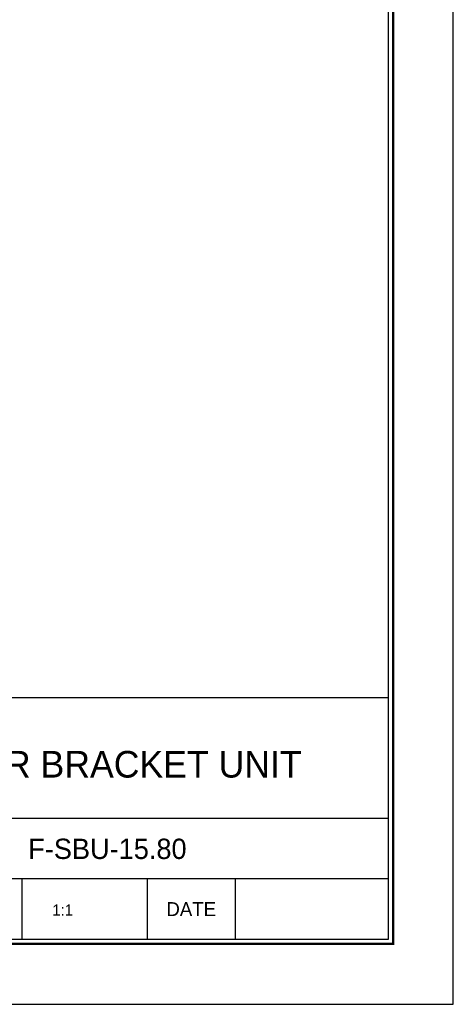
# Model space of a CAD drawing. Header units: millimetres. Extents: x 1567 to 2026, y 933 to 1258.
# Tile 2 of 2: x 1954 to 2026, y 933 to 1097. Entities that reach past the tile are written whole.
import ezdxf
from ezdxf.enums import TextEntityAlignment as Align

# ---------------------------------------------------------------- set-up
doc = ezdxf.new("R2010")
doc.units = ezdxf.units.MM
doc.layers.add('Z5', color=7, linetype='Continuous')
doc.layers.add('Z7', color=7, linetype='Continuous')

# ---------------------------------------------------------------- blocks, each defined once
blk = doc.blocks.new('란표제')
at = {"layer": 'Z7', "color": 0}
for p, q in [((297.0000000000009, 0), (297.0000000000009, 210)), ((0, 0), (297.0000000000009, 0))]:
    blk.add_line(p, q, dxfattribs=at)
at = {"layer": 'Z7'}
for p, q in [((290.0000000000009, 33), (160.0000000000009, 33)), ((290.0000000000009, 20), (186.0000000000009, 20)), ((290.0000000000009, 13.5), (241.0000000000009, 13.5)), ((250.5000000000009, 13.5), (250.5000000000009, 7)), ((264.0000000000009, 13.5), (264.0000000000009, 7)), ((273.5000000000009, 13.5), (273.5000000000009, 7))]:
    blk.add_line(p, q, dxfattribs=at)
at = {"layer": 'Z7', "const_width": 0.25}
blk.add_lwpolyline([(290.5000000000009, 6.5), (290.5000000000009, 203.5), (10, 203.5), (10, 6.5)], close=True, dxfattribs=at)
at = {"layer": 'Z7'}
blk.add_lwpolyline([(290.0000000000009, 7), (290.0000000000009, 203), (10.5, 203), (10.5, 7)], close=True, dxfattribs=at)
at = {"layer": 'Z5', "ltscale": 0.5}
for tag, p, height in [('TITLE', (237.1657184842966, 24.40589700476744), 2.5), ('도번', (251.1811757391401, 15.64243272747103), 2.5), ('SCALE', (253.7810780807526, 9.552501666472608), 1.2), ('DATE', (277.0199167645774, 9.511328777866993), 1.2)]:
    blk.add_attdef(tag, p, '', height=height, dxfattribs=at)
at = {"layer": 'Z7'}
blk.add_text('DATE', height=1.5, dxfattribs=at).set_placement((268.7500000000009, 10.25), align=Align.MIDDLE_CENTER)
for tag, p in [('필렛', (179.2500000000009, 10.89999999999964)), ('모따기', (179.2500000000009, 8.299999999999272))]:
    blk.add_attdef(tag, text='', height=1.15, dxfattribs=at).set_placement(p, align=Align.MIDDLE_LEFT)

msp = doc.modelspace()

# ---------------------------------------------------------------- block references
at = {"ltscale": 5}
ref = msp.add_blockref('란표제', (1567.402347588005, 933.3690141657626), dxfattribs=dict(at, xscale=1.545673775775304, yscale=1.545673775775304, zscale=1.545673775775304))
ref.add_attrib('TITLE', 'MOTOR BRACKET UNIT', (1933.983179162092, 971.0925691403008), dxfattribs={"layer": 'Z5', "ltscale": 0.5, "height": 4.4352})
ref.add_attrib('도번', 'F-SBU-15.80', (1955.646503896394, 957.5471122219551), dxfattribs={"layer": 'Z5', "ltscale": 0.5, "height": 3.381384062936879})
ref.add_attrib('SCALE', '1:1', (1959.66510476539, 948.1340654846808), dxfattribs={"layer": 'Z5', "ltscale": 0.5, "height": 1.854808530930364})

doc.saveas('drawing.dxf')
